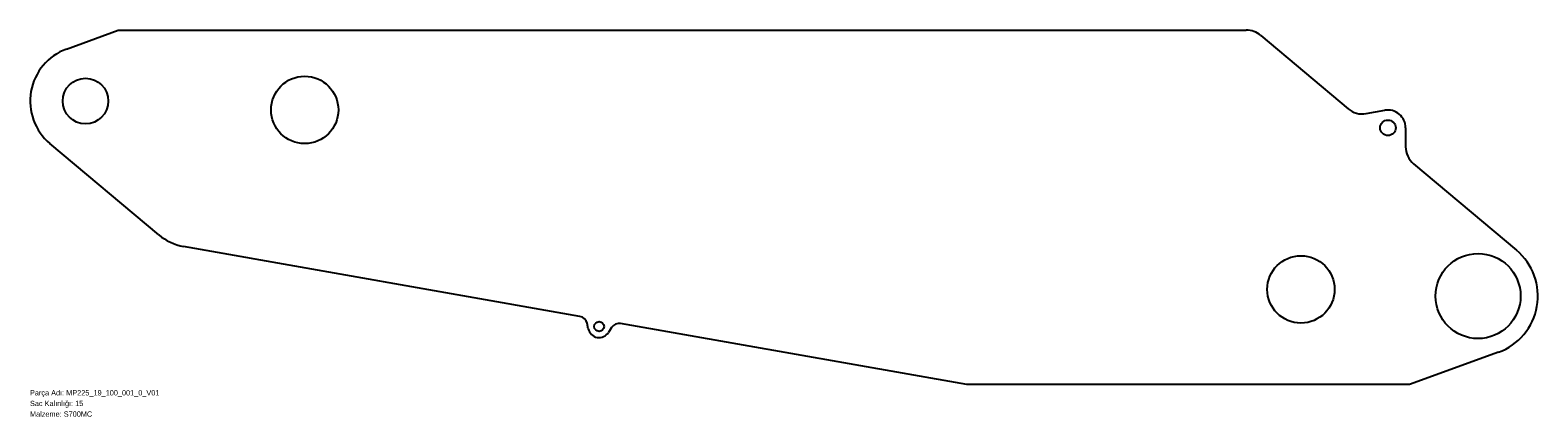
# Model space of a CAD drawing. Header units: millimetres. Extents: x 0 to 3405, y -72 to 800.
import ezdxf

# ---------------------------------------------------------------- set-up
doc = ezdxf.new("R2010")
doc.units = ezdxf.units.MM
doc.linetypes.add('SLD-Katı', pattern=[0])
doc.linetypes.add('SLD-Sürekli', pattern=[0])
doc.layers.add('METIN', color=96, linetype='SLD-Katı')
doc.styles.add('SLDTEXTSTYLE0', font='ARIAL.TTF', dxfattribs={"width": 0.948, "bigfont": 'bigfont'})
doc.styles.add('SLDTEXTSTYLE1', font='ARIAL.TTF', dxfattribs={"width": 0.948})

msp = doc.modelspace()

# ---------------------------------------------------------------- linework, layer by layer
at = {"color": 7, "linetype": 'SLD-Sürekli', "lineweight": 25}
for p, q in [((82.6, 757.9), (199.5, 800.4)), ((199.5, 800.4), (2746.4, 800.4)), ((2779.9, 788.2), (2976.8, 623)), ((3017.7, 612), (3059.9, 619.5)), ((3106.8, 580.1), (3106.8, 537.2)), ((290.7, 338.5), (45.1, 544.6)), ((3124.7, 498.9), (3357.2, 303.8)), ((1242.1, 154.4), (347, 312.3)), ((1261, 126.1), (1258.1, 139.1)), ((2115.6, 0.4), (1333.9, 138.2)), ((1313.6, 129.3), (1306.5, 118.1)), ((3316.6, 73.5), (3115.6, 0.4)), ((3115.6, 0.4), (2115.6, 0.4))]:
    msp.add_line(p, q, dxfattribs=at)
for centre, radius in [((125.4, 640.4), 51.5), ((620.4, 620.4), 76), ((3066.8, 580.1), 17.5), ((2870.4, 215.4), 76), ((3270.4, 200.4), 96), ((1285.4, 131.6), 11)]:
    msp.add_circle(centre, radius, dxfattribs=at)
for centre, radius, start, end in [((2746.4, 748.4), 52, 50, 90), ((125.4, 640.4), 125, 110, 230), ((3009, 661.3), 50, 230, 280), ((3066.8, 580.1), 40, 0, 100), ((3156.8, 537.2), 50, 180, 230), ((367.9, 430.4), 120, 230, 260), ((3270.4, 200.4), 135, 290, 50), ((1238.6, 134.7), 20, 12.5, 80), ((1330.5, 118.5), 20, 80, 147.5), ((1285.4, 131.6), 25, 192.5, 327.5)]:
    msp.add_arc(centre, radius, start, end, dxfattribs=at)

# ---------------------------------------------------------------- texts
at = {"layer": 'METIN', "char_height": 12, "attachment_point": 1}
for s, insert, style in [('Sac Kalınlığı: 15', (0, -36), 'SLDTEXTSTYLE0'), ('Parça Adı: MP225_19_100_001_0_V01', (0, -12), 'SLDTEXTSTYLE0'), ('Malzeme: S700MC', (0, -60), 'SLDTEXTSTYLE1')]:
    msp.add_mtext(s, dxfattribs=dict(at, insert=insert, style=style))

doc.saveas('drawing.dxf')
